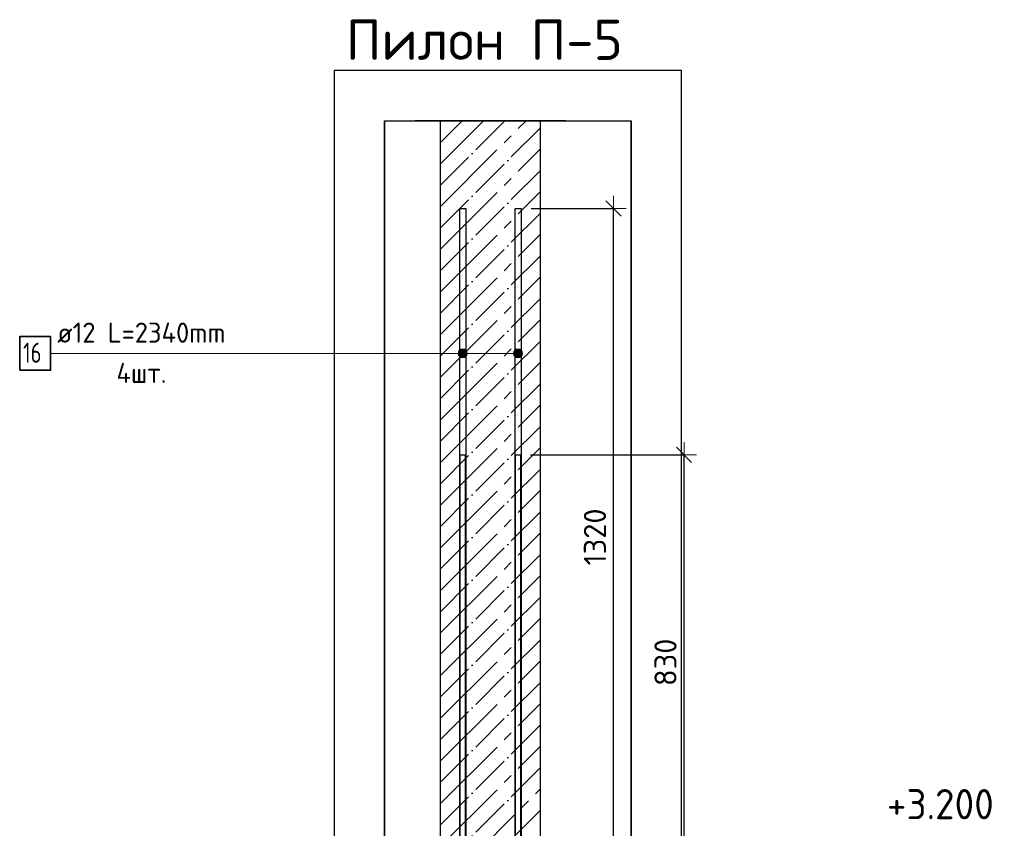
# Model space of a CAD drawing. Header units: millimetres. Extents: x -2258 to 68686, y -2266 to 30725.
# Tile 11 of 83: x -2243 to -284, y 6882 to 8491. Entities that reach past the tile are written whole.
import ezdxf

# ---------------------------------------------------------------- set-up
doc = ezdxf.new("R2010")
doc.units = ezdxf.units.MM
doc.header["$PDMODE"] = 65
doc.linetypes.add('______11', pattern=[100, 80, -10, 0, -10])
doc.linetypes.add('______5', pattern=[220, 160, -20, 20, -20])
for name, color, linetype, lineweight in [('Standard', 7, 'Continuous', 25), ('Арм.стержн. вертикальными 1', 22, 'Continuous', 35), ('Высотная отметки_ общее', 7, 'Continuous', 13), ('Размерная линия_ общее', 7, 'Continuous', 13)]:
    doc.layers.add(name, color=color, linetype=linetype, lineweight=lineweight)
doc.layers.add('Арм.стержн. вертикальными 2', color=7, linetype='Continuous', lineweight=35, true_color=0x006e00)
doc.styles.add('ISOCPEUR', font='ISOCPEUR')
doc.dimstyles.new('DIMSTYLE_3', dxfattribs={"dimtxt": 44, "dimasz": 50, "dimexe": 0, "dimexo": 0, "dimgap": 22, "dimtad": 2, "dimdec": 0, "dimrnd": 5, "dimzin": 12, "dimdsep": 46, "dimtxsty": 'ISOCPEUR', "dimblk1": 'ALL_ML_STRICH', "dimblk2": 'ALL_ML_STRICH', "dimsah": 1, "dimcen": 0, "dimclrd": 7, "dimclre": 256, "dimclrt": 7, "dimadec": 0, "dimazin": 0, "dimtfac": 1, "dimtdec": 0, "dimtix": 1, "dimtmove": 2, "dimatfit": 3, "dimfxl": 0, "dimtzin": 0, "dimlwd": 0, "dimlwe": -3, "dimarcsym": 0})

# ---------------------------------------------------------------- blocks, each defined once
blk = doc.blocks.new('COMPLEX_ELEVATIONDIM_9')
at = {"layer": 'Высотная отметки_ общее', "color": 7, "linetype": 'Continuous', "lineweight": 13, "transparency": 33554687, "insert": (-517.3, 6900.2), "char_height": 60, "width": 256.287, "attachment_point": 7, "style": 'ISOCPEUR'}
blk.add_mtext('\\W0.95;+3.200', dxfattribs=at)
blk = doc.blocks.new('ALL_ML_STRICH')
at = {"color": 0, "linetype": 'ByBlock', "lineweight": -2}
for p, q in [((0, -0.5), (0, 0.5)), ((-1, 0), (0.5, 0)), ((-0.3, -0.3), (0.3, 0.3))]:
    blk.add_line(p, q, dxfattribs=at)
blk = doc.blocks.new('*D265')
at = {"layer": 'DEFPOINTS', "color": 7, "linetype": 'Continuous', "lineweight": 13, "transparency": 33554687}
for p in [(-1246.3, 7625.2), (-1206.3, 6795.2), (-920.9, 6795.2)]:
    blk.add_point(p, dxfattribs=at)
at = {"layer": 'Размерная линия_ общее', "color": 253, "linetype": 'Continuous', "lineweight": -2, "true_color": 0xa0a0a0, "transparency": 33554687}
for p, q in [((-1226.3, 7625.2), (-920.9, 7625.2)), ((-1186.3, 6795.2), (-920.9, 6795.2))]:
    blk.add_line(p, q, dxfattribs=at)
at = {"layer": 'Размерная линия_ общее', "color": 7, "linetype": 'Continuous', "lineweight": -2, "transparency": 33554687}
blk.add_line((-920.9, 6795.2), (-920.9, 7625.2), dxfattribs=at)
at = {"layer": 'Размерная линия_ общее', "color": 7, "linetype": 'Continuous', "lineweight": 13, "transparency": 33554687, "xscale": 50, "yscale": 50, "zscale": 50}
for p, rotation in [((-920.9, 7625.2), 90), ((-920.9, 6795.2), 270)]:
    blk.add_blockref('ALL_ML_STRICH', p, dxfattribs=dict(at, rotation=rotation))
at = {"layer": 'Размерная линия_ общее', "color": 7, "linetype": 'Continuous', "lineweight": 13, "transparency": 33554687, "insert": (-957.9, 7212.4), "char_height": 44, "width": 132, "attachment_point": 5, "rotation": 90, "style": 'ISOCPEUR'}
blk.add_mtext('\\A1;{830}', dxfattribs=at)
blk = doc.blocks.new('*D268')
at = {"layer": 'DEFPOINTS', "color": 7, "linetype": 'Continuous', "lineweight": 13, "transparency": 33554687}
for p in [(-1245.3, 8115.2), (-1206.3, 6795.2), (-1061.3, 6795.2)]:
    blk.add_point(p, dxfattribs=at)
at = {"layer": 'Размерная линия_ общее', "color": 253, "linetype": 'Continuous', "lineweight": -2, "true_color": 0xa0a0a0, "transparency": 33554687}
for p, q in [((-1225.3, 8115.2), (-1061.3, 8115.2)), ((-1186.3, 6795.2), (-1061.3, 6795.2))]:
    blk.add_line(p, q, dxfattribs=at)
at = {"layer": 'Размерная линия_ общее', "color": 7, "linetype": 'Continuous', "lineweight": -2, "transparency": 33554687}
blk.add_line((-1061.3, 6795.2), (-1061.3, 8115.2), dxfattribs=at)
at = {"layer": 'Размерная линия_ общее', "color": 7, "linetype": 'Continuous', "lineweight": 13, "transparency": 33554687, "xscale": 50, "yscale": 50, "zscale": 50}
for p, rotation in [((-1061.3, 8115.2), 90), ((-1061.3, 6795.2), 270)]:
    blk.add_blockref('ALL_ML_STRICH', p, dxfattribs=dict(at, rotation=rotation))
at = {"layer": 'Размерная линия_ общее', "color": 7, "linetype": 'Continuous', "lineweight": 13, "transparency": 33554687, "insert": (-1098.3, 7461.8), "char_height": 44, "width": 176, "attachment_point": 5, "rotation": 90, "style": 'ISOCPEUR'}
blk.add_mtext('\\A1;{1320}', dxfattribs=at)

msp = doc.modelspace()

# ---------------------------------------------------------------- hatches: boundary and pattern name
at = {"layer": 'Арм.стержн. вертикальными 2', "linetype": 'Continuous', "lineweight": 13, "transparency": 33554687}
for points in [[(-1369.1, 7822.5), (-1369.1, 7831.5), (-1370.3, 7827)], [(-1369.1, 7822.5), (-1369.1, 7831.5), (-1370.3, 7827)], [(-1369.1, 7831.5), (-1365.8, 7819.2), (-1365.8, 7834.7)], [(-1369.1, 7831.5), (-1365.8, 7819.2), (-1365.8, 7834.7)], [(-1369.1, 7831.5), (-1369.1, 7822.5), (-1365.8, 7819.2)], [(-1369.1, 7831.5), (-1369.1, 7822.5), (-1365.8, 7819.2)], [(-1365.8, 7834.7), (-1361.3, 7818), (-1361.3, 7836)], [(-1365.8, 7834.7), (-1361.3, 7818), (-1361.3, 7836)], [(-1365.8, 7834.7), (-1365.8, 7819.2), (-1361.3, 7818)], [(-1365.8, 7834.7), (-1365.8, 7819.2), (-1361.3, 7818)], [(-1361.3, 7836), (-1361.3, 7818), (-1356.8, 7819.2)], [(-1361.3, 7836), (-1356.8, 7819.2), (-1356.8, 7834.7)], [(-1361.3, 7836), (-1361.3, 7818), (-1356.8, 7819.2)], [(-1361.3, 7836), (-1356.8, 7819.2), (-1356.8, 7834.7)], [(-1356.8, 7834.7), (-1356.8, 7819.2), (-1353.6, 7822.5)], [(-1356.8, 7834.7), (-1353.6, 7822.5), (-1353.6, 7831.5)], [(-1356.8, 7834.7), (-1356.8, 7819.2), (-1353.6, 7822.5)], [(-1356.8, 7834.7), (-1353.6, 7822.5), (-1353.6, 7831.5)], [(-1353.6, 7831.5), (-1353.6, 7822.5), (-1352.3, 7827)], [(-1353.6, 7831.5), (-1353.6, 7822.5), (-1352.3, 7827)], [(-1259.1, 7822.5), (-1259.1, 7831.5), (-1260.3, 7827)], [(-1259.1, 7822.5), (-1259.1, 7831.5), (-1260.3, 7827)], [(-1259.1, 7831.5), (-1255.8, 7819.2), (-1255.8, 7834.7)], [(-1259.1, 7831.5), (-1255.8, 7819.2), (-1255.8, 7834.7)], [(-1259.1, 7831.5), (-1259.1, 7822.5), (-1255.8, 7819.2)], [(-1259.1, 7831.5), (-1259.1, 7822.5), (-1255.8, 7819.2)], [(-1255.8, 7834.7), (-1251.3, 7818), (-1251.3, 7836)], [(-1255.8, 7834.7), (-1251.3, 7818), (-1251.3, 7836)], [(-1255.8, 7834.7), (-1255.8, 7819.2), (-1251.3, 7818)], [(-1255.8, 7834.7), (-1255.8, 7819.2), (-1251.3, 7818)], [(-1251.3, 7836), (-1251.3, 7818), (-1246.8, 7819.2)], [(-1251.3, 7836), (-1246.8, 7819.2), (-1246.8, 7834.7)], [(-1251.3, 7836), (-1251.3, 7818), (-1246.8, 7819.2)], [(-1251.3, 7836), (-1246.8, 7819.2), (-1246.8, 7834.7)], [(-1246.8, 7834.7), (-1246.8, 7819.2), (-1243.6, 7822.5)], [(-1246.8, 7834.7), (-1243.6, 7822.5), (-1243.6, 7831.5)], [(-1246.8, 7834.7), (-1246.8, 7819.2), (-1243.6, 7822.5)], [(-1246.8, 7834.7), (-1243.6, 7822.5), (-1243.6, 7831.5)], [(-1243.6, 7831.5), (-1243.6, 7822.5), (-1242.3, 7827)], [(-1243.6, 7831.5), (-1243.6, 7822.5), (-1242.3, 7827)]]:
    msp.add_hatch(color=7, dxfattribs=at).paths.add_polyline_path(points)

# ---------------------------------------------------------------- linework, layer by layer
at = {"color": 52, "linetype": 'Continuous', "lineweight": -3, "transparency": 33554687}
for p, q in [((-1517.3, 8289.6), (-1026.2, 8289.6)), ((-1517.3, 8289.6), (-1026.2, 8289.6)), ((-1517.3, 8289.6), (-1517.3, 3109.6)), ((-1517.3, 3109.6), (-1517.3, 8289.6)), ((-1026.2, 8289.6), (-1026.2, 3109.6)), ((-1026.2, 3109.6), (-1026.2, 8289.6))]:
    msp.add_line(p, q, dxfattribs=at)
at = {"layer": 'Standard', "color": 7, "linetype": 'Continuous', "lineweight": 25, "transparency": 33554687}
for p, q in [((-1156.3, 8289.6), (-1456.3, 8289.6)), ((-1406.3, 8289.6), (-1406.3, 6795.2)), ((-1206.3, 6795.2), (-1206.3, 8289.6))]:
    msp.add_line(p, q, dxfattribs=at)
at = {"layer": 'Standard', "color": 7, "linetype": '______11', "lineweight": -3, "transparency": 33554687}
for p, q in [((-1406.3, 8161), (-1277.8, 8289.6)), ((-1406.3, 8245.9), (-1362.7, 8289.6)), ((-1406.3, 8076.2), (-1206.3, 8276.2)), ((-1406.3, 7991.3), (-1206.3, 8191.3)), ((-1406.3, 7906.5), (-1206.3, 8106.5)), ((-1406.3, 7821.6), (-1206.3, 8021.6)), ((-1406.3, 7736.8), (-1206.3, 7936.8)), ((-1406.3, 7651.9), (-1206.3, 7851.9)), ((-1406.3, 7567.1), (-1206.3, 7767.1)), ((-1406.3, 7482.2), (-1206.3, 7682.2)), ((-1406.3, 7397.4), (-1206.3, 7597.4)), ((-1406.3, 7312.5), (-1206.3, 7512.5)), ((-1406.3, 7227.7), (-1206.3, 7427.7)), ((-1406.3, 7142.8), (-1206.3, 7342.8)), ((-1406.3, 7058), (-1206.3, 7258)), ((-1406.3, 6973.1), (-1206.3, 7173.1)), ((-1406.3, 6888.3), (-1206.3, 7088.3)), ((-1406.3, 6803.4), (-1206.3, 7003.4)), ((-1329.6, 6795.2), (-1206.3, 6918.5))]:
    msp.add_line(p, q, dxfattribs=at)
at = {"layer": 'Standard', "color": 7, "linetype": '______5', "lineweight": -3, "transparency": 33554687}
for p, q in [((-1406.3, 8118.6), (-1235.4, 8289.6)), ((-1406.3, 8203.5), (-1320.2, 8289.6)), ((-1406.3, 8288.3), (-1405.1, 8289.6)), ((-1406.3, 8033.8), (-1206.3, 8233.8)), ((-1406.3, 7948.9), (-1206.3, 8148.9)), ((-1406.3, 7864.1), (-1206.3, 8064.1)), ((-1406.3, 7779.2), (-1206.3, 7979.2)), ((-1406.3, 7694.4), (-1206.3, 7894.4)), ((-1406.3, 7609.5), (-1206.3, 7809.5)), ((-1406.3, 7524.7), (-1206.3, 7724.7)), ((-1406.3, 7439.8), (-1206.3, 7639.8)), ((-1406.3, 7354.9), (-1206.3, 7554.9)), ((-1406.3, 7270.1), (-1206.3, 7470.1)), ((-1406.3, 7185.2), (-1206.3, 7385.2)), ((-1406.3, 7100.4), (-1206.3, 7300.4)), ((-1406.3, 7015.5), (-1206.3, 7215.5)), ((-1406.3, 6930.7), (-1206.3, 7130.7)), ((-1406.3, 6845.8), (-1206.3, 7045.8)), ((-1372.1, 6795.2), (-1206.3, 6961))]:
    msp.add_line(p, q, dxfattribs=at)
at = {"layer": 'Standard', "color": 7, "linetype": 'Continuous', "lineweight": 25, "transparency": 33554687}
msp.add_lwpolyline([(-1617.3, 3009.6), (-926.2, 3009.6), (-926.2, 8389.6), (-1617.3, 8389.6), (-1617.3, 3009.6)], dxfattribs=at)
at = {"layer": 'Арм.стержн. вертикальными 1', "color": 4, "linetype": 'Continuous', "lineweight": 25, "transparency": 33554687}
for points in [[(-1366.3, 3425.2), (-1366.3, 7625.2), (-1356.3, 7625.2), (-1356.3, 3425.2), (-1366.3, 3425.2)], [(-1366.3, 3425.2), (-1366.3, 7625.2), (-1356.3, 7625.2), (-1356.3, 3425.2), (-1366.3, 3425.2)], [(-1256.3, 3425.2), (-1256.3, 7625.2), (-1246.3, 7625.2), (-1246.3, 3425.2), (-1256.3, 3425.2)], [(-1256.3, 3425.2), (-1256.3, 7625.2), (-1246.3, 7625.2), (-1246.3, 3425.2), (-1256.3, 3425.2)]]:
    msp.add_lwpolyline(points, dxfattribs=at)
at = {"layer": 'Арм.стержн. вертикальными 2', "color": 7, "linetype": 'Continuous', "lineweight": 13, "transparency": 33554687}
for p, q in [((-2181.6, 7827), (-1577.6, 7827)), ((-1577.6, 7827), (-1251.3, 7827)), ((-1577.6, 7827), (-1251.3, 7827)), ((-1577.6, 7827), (-1361.3, 7827)), ((-1577.6, 7827), (-1361.3, 7827)), ((-1370.3, 7827), (-1370.3, 7827)), ((-1370.3, 7827), (-1370.3, 7827)), ((-1361.3, 7836), (-1361.3, 7836)), ((-1361.3, 7836), (-1361.3, 7836)), ((-1361.3, 7818), (-1361.3, 7818)), ((-1361.3, 7818), (-1361.3, 7818)), ((-1352.3, 7827), (-1352.3, 7827)), ((-1352.3, 7827), (-1352.3, 7827)), ((-1260.3, 7827), (-1260.3, 7827)), ((-1260.3, 7827), (-1260.3, 7827)), ((-1251.3, 7836), (-1251.3, 7836)), ((-1251.3, 7836), (-1251.3, 7836)), ((-1251.3, 7818), (-1251.3, 7818)), ((-1251.3, 7818), (-1251.3, 7818)), ((-1242.3, 7827), (-1242.3, 7827)), ((-1242.3, 7827), (-1242.3, 7827))]:
    msp.add_line(p, q, dxfattribs=at)
at = {"layer": 'Арм.стержн. вертикальными 2', "color": 34, "linetype": 'Continuous', "lineweight": 25, "transparency": 33554687}
for points in [[(-1355.3, 8115.2), (-1355.3, 5775.2), (-1367.3, 5775.2), (-1367.3, 8115.2), (-1355.3, 8115.2)], [(-1355.3, 8115.2), (-1355.3, 5775.2), (-1367.3, 5775.2), (-1367.3, 8115.2), (-1355.3, 8115.2)], [(-1245.3, 8115.2), (-1245.3, 5775.2), (-1257.3, 5775.2), (-1257.3, 8115.2), (-1245.3, 8115.2)], [(-1245.3, 8115.2), (-1245.3, 5775.2), (-1257.3, 5775.2), (-1257.3, 8115.2), (-1245.3, 8115.2)]]:
    msp.add_lwpolyline(points, dxfattribs=at)
at = {"layer": 'Арм.стержн. вертикальными 2', "color": 7, "linetype": 'Continuous', "lineweight": 35, "transparency": 33554687}
msp.add_lwpolyline([(-2243, 7793.6), (-2181.6, 7793.6), (-2181.6, 7860.3), (-2243, 7860.3), (-2243, 7793.6)], dxfattribs=at)
at = {"layer": 'Арм.стержн. вертикальными 2', "color": 7, "linetype": 'Continuous', "lineweight": 13, "transparency": 33554687}
for centre in [(-1361.3, 7827), (-1361.3, 7827), (-1251.3, 7827), (-1251.3, 7827)]:
    msp.add_circle(centre, 9, dxfattribs=at)

# ---------------------------------------------------------------- block references
at = {"layer": 'Высотная отметки_ общее', "color": 7, "linetype": 'Continuous', "lineweight": 13, "transparency": 33554687}
msp.add_blockref('COMPLEX_ELEVATIONDIM_9', (0, 0), dxfattribs=at)

# ---------------------------------------------------------------- texts
at = {"layer": 'Standard', "color": 7, "linetype": 'Continuous', "lineweight": 25, "transparency": 33554687, "insert": (-1318.4, 8450.9), "char_height": 80, "width": 550.788, "attachment_point": 5, "style": 'ISOCPEUR'}
msp.add_mtext('\\A1;{\\fISOCPEUR|i0|b0;\\H80.000000;\\W1.000000;\\C7;Пилон П-5}\\P', dxfattribs=at)
at = {"layer": 'Арм.стержн. вертикальными 2', "color": 7, "linetype": 'Continuous', "lineweight": 25, "transparency": 33554687, "char_height": 40, "attachment_point": 7, "style": 'ISOCPEUR'}
for s, insert, width in [('\\W0.96;ø12 L=2340mm ', (-2168.3, 7848.3), 395.02), ('\\W0.75;16', (-2236.3, 7808.3), 62.971), ('\\W0.95;4шт. ', (-2050.3, 7768.3), 158.877)]:
    msp.add_mtext(s, dxfattribs=dict(at, insert=insert, width=width))

# ---------------------------------------------------------------- dimensions: what is measured, and where the dimension line sits
at = {"layer": 'Размерная линия_ общее', "color": 7, "linetype": 'Continuous', "lineweight": 13, "transparency": 33554687}
for base, p2, picture, middle in [((-1061.3, 8115.2), (-1225.3, 8115.2), '*D268', (-1098.3, 7461.8)), ((-920.9, 7625.2), (-1226.3, 7625.2), '*D265', (-957.9, 7212.4))]:
    dim = msp.add_linear_dim(base=base, p1=(-1186.3, 6795.2), p2=p2, angle=90, dimstyle='DIMSTYLE_3', override={"dimpost": '<>', "dimclrd": 7, "dimclre": 253, "dimclrt": 7, "dimlwd": 0, "dimlwe": 65533}, dxfattribs=at)
    dim.commit()
    dim.dimension.update_dxf_attribs({"geometry": picture, "text_midpoint": middle, "dimtype": 160})

doc.saveas('drawing.dxf')
